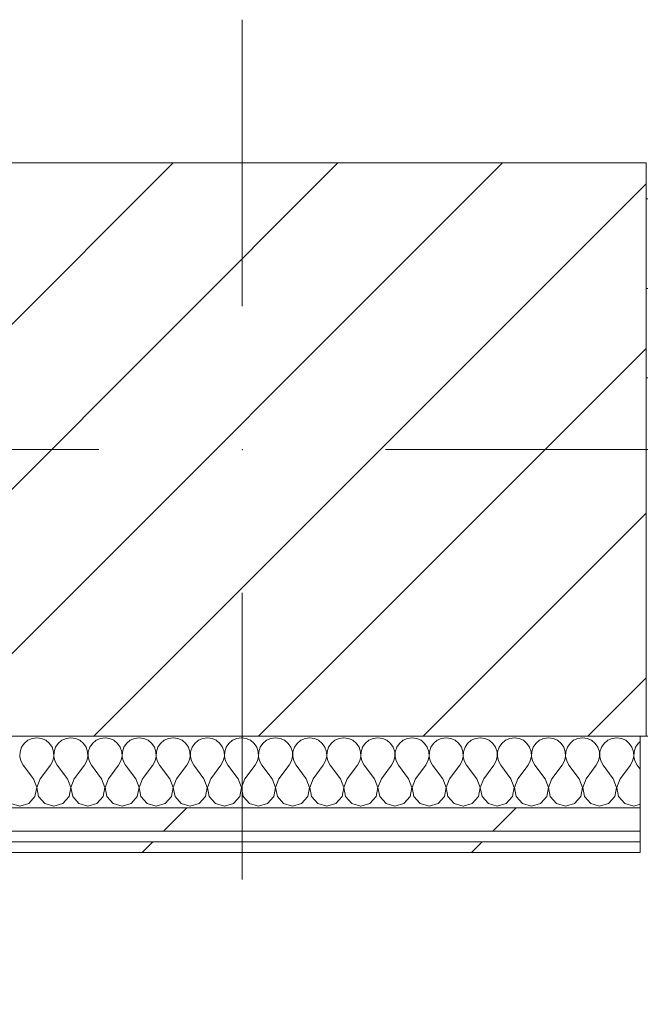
# Model space of a CAD drawing. Header units: millimetres. Extents: x -30280 to 19093, y -17460 to 4378.
# Tile 209 of 256: x -3648 to -3301, y -12489 to -11939. Entities that reach past the tile are written whole.
import ezdxf

# ---------------------------------------------------------------- set-up
doc = ezdxf.new("R2010")
doc.units = ezdxf.units.MM
doc.header["$MEASUREMENT"] = 0
doc.linetypes.add('Wipeout_Contour', pattern=[1000, 0, -1000])
for name, color, linetype in [('10_ESTR_Pilars', 7, 'Continuous'), ('12_FAÇ_Façana', 7, 'Continuous'), ('Nuevo_06_COT_Generals', 7, 'Continuous'), ('Nuevo_08_E_Envans secs', 7, 'Continuous'), ('Ventanas Archicad', 7, 'Continuous')]:
    doc.layers.add(name, color=color, linetype=linetype)
for name, color, linetype, lineweight in [('10_ESTR_Pilars_Pluma_Nº__20', 1, 'Continuous', 5), ('10_ESTR_Pilars_Pluma_Nº__28', 7, 'Continuous', 20), ('10_ESTR_Pilars_Pluma_Nº__42', 8, 'Continuous', 25), ('12_FAÇ_Façana_Pluma_Nº__1', 7, 'Continuous', 5), ('12_FAÇ_Façana_Pluma_Nº__7', 7, 'Continuous', 5), ('Nuevo_06_COT_Generals_Pluma_Nº__1', 7, 'Continuous', 5), ('Nuevo_08_E_Envans secs_Pluma_Nº__1', 7, 'Continuous', 5), ('Ventanas Archicad_Pluma_Nº__1', 7, 'Continuous', 5), ('Ventanas Archicad_Pluma_Nº__7', 7, 'Continuous', 5)]:
    doc.layers.add(name, color=color, linetype=linetype, lineweight=lineweight)
for name, color, linetype, lineweight, true_color in [('12_FAÇ_Façana_Pluma_Nº__102', 7, 'Continuous', 5, 0xcccccc), ('Nuevo_08_E_Envans secs_Pluma_Nº__102', 7, 'Continuous', 5, 0xcccccc), ('Nuevo_08_E_Envans secs_Pluma_Nº__171', 171, 'Continuous', 13, 0xaaaaff), ('Nuevo_08_E_Envans secs_Pluma_Nº__177', 7, 'Continuous', 15, 0xf7e046)]:
    doc.layers.add(name, color=color, linetype=linetype, lineweight=lineweight, true_color=true_color)
doc.styles.add('Estilo_Generado_1', font='txt')
doc.dimstyles.new('Estilo_Generado__2', dxfattribs={"dimtxt": 100, "dimasz": 38, "dimexe": 0.18, "dimexo": 300, "dimgap": 0, "dimtad": 1, "dimlfac": 0.001, "dimzin": 0, "dimdsep": 46, "dimtxsty": 'Estilo_Generado_1', "dimblk": 'ARROWHEAD_2', "dimblk1": 'ARROWHEAD_2', "dimblk2": 'ARROWHEAD_2', "dimcen": 0.09, "dimclrd": 7, "dimclre": 7, "dimclrt": 7, "dimadec": 0, "dimazin": 0, "dimtfac": 1, "dimtdec": 4, "dimtmove": 0, "dimatfit": 3, "dimfxl": 0, "dimtolj": 1, "dimtzin": 0, "dimarcsym": 0})
pattern_1 = [(45, (0, 0), (-183.848, 183.848), [195, -65]), (45, (7e-14, 183.85), (-183.8478, 183.8478), [195, -65])]

# ---------------------------------------------------------------- blocks, each defined once
blk = doc.blocks.new('Ventana Vertical Multi-Faja 27')
at = {"layer": 'Ventanas Archicad_Pluma_Nº__1', "color": 7, "linetype": 'Continuous', "lineweight": 5}
for p, q in [((-600, 50), (600, 50)), ((-600, 0), (-550, 0)), ((-550, -50), (-600, -50)), ((-600, -180), (-600, -155)), ((-600, -250), (600, -250))]:
    blk.add_line(p, q, dxfattribs=at)
at = {"layer": 'Ventanas Archicad_Pluma_Nº__7', "color": 7, "linetype": 'Continuous', "lineweight": 5}
for p, q in [((-600, 50), (-600, 30)), ((-600, 30), (-600, 0)), ((-600, 30), (-600, 0)), ((-600, 0), (-600, -50)), ((-600, 0), (-600, -50)), ((-600, 0), (-600, -50)), ((-600, 0), (-600, -50)), ((-600, -50), (-600, -80)), ((-600, -50), (-600, -80)), ((-600, -80), (-600, -155)), ((-600, -80), (-600, -155)), ((-600, -180), (-600, -230)), ((-600, -230), (-600, -250))]:
    blk.add_line(p, q, dxfattribs=at)
blk = doc.blocks.new('Muro_2_1', base_point=(-1681.11, -12338.98))
at = {"layer": '12_FAÇ_Façana', "linetype": 'Continuous', "lineweight": 0, "true_color": 0x000000}
h = blk.add_hatch(dxfattribs=at)
h.set_pattern_fill('Yeso_0001', color=18, style=0, pattern_type=2)
h.set_pattern_definition([(0, (0, 0), (0, 75), [0, -75])])
h.paths.add_polyline_path([(-3301.11, -12268.98), (-3301.11, -12243.98), (-3411.11, -12243.98), (-3411.11, -12268.98)])
at = {"layer": '12_FAÇ_Façana_Pluma_Nº__102', "linetype": 'Continuous', "lineweight": 0, "true_color": 0xe5e5e5}
blk.add_hatch(color=254, dxfattribs=at).paths.add_polyline_path([(-3411.11, -12168.98), (-3411.11, -12243.98), (-3301.11, -12243.98), (-3301.11, -12058.98)])
at = {"layer": '12_FAÇ_Façana_Pluma_Nº__1', "color": 7, "linetype": 'Continuous', "lineweight": 5}
for p, q in [((-3411.11, -12243.98), (-3411.11, -12268.98)), ((-3301.11, -12243.98), (-3411.11, -12243.98)), ((-3301.11, -12268.98), (-3301.11, -12243.98)), ((-3411.11, -12268.98), (-3301.11, -12268.98))]:
    blk.add_line(p, q, dxfattribs=at)
at = {"layer": '12_FAÇ_Façana_Pluma_Nº__7', "color": 7, "linetype": 'Continuous', "lineweight": 5}
for p, q in [((-3301.11, -12038.98), (-3301.11, -12058.98)), ((-3301.11, -12058.98), (-3301.11, -12088.98)), ((-3301.11, -12058.98), (-3301.11, -12088.98)), ((-3301.11, -12088.98), (-3301.11, -12138.98)), ((-3301.11, -12088.98), (-3301.11, -12138.98)), ((-3301.11, -12138.98), (-3301.11, -12168.98)), ((-3301.11, -12138.98), (-3301.11, -12168.98)), ((-3411.11, -12168.98), (-3411.11, -12243.98)), ((-3301.11, -12168.98), (-3301.11, -12243.98)), ((-3301.11, -12168.98), (-3301.11, -12243.98)), ((-3301.11, -12268.98), (-3301.11, -12318.98)), ((-3301.11, -12318.98), (-3301.11, -12338.98))]:
    blk.add_line(p, q, dxfattribs=at)
at = {"layer": 'Ventanas Archicad', "color": 253, "linetype": 'Continuous', "lineweight": 5, "true_color": 0xa4a4a6, "zscale": 1000}
blk.add_blockref('Ventana Vertical Multi-Faja 27', (-2701.11, -12088.98), dxfattribs=at)
blk = doc.blocks.new('*X470')
at = {"layer": 'Nuevo_08_E_Envans secs_Pluma_Nº__102', "color": 254, "linetype": 'Continuous', "lineweight": 5, "true_color": 0xcccccc}
for p, q in [((-3643.1, -12341.35), (-3645.13, -12343.03)), ((-3640.7, -12340.29), (-3643.1, -12341.35)), ((-3638.1, -12339.93), (-3640.7, -12340.29)), ((-3635.49, -12340.29), (-3638.1, -12339.93)), ((-3633.09, -12341.35), (-3635.49, -12340.29)), ((-3631.06, -12343.03), (-3633.09, -12341.35)), ((-3624.05, -12341.35), (-3626.08, -12343.03)), ((-3621.65, -12340.29), (-3624.05, -12341.35)), ((-3619.05, -12339.93), (-3621.65, -12340.29)), ((-3616.45, -12340.29), (-3619.05, -12339.93)), ((-3614.04, -12341.35), (-3616.45, -12340.29)), ((-3612.02, -12343.03), (-3614.04, -12341.35)), ((-3605.01, -12341.35), (-3607.03, -12343.03)), ((-3602.6, -12340.29), (-3605.01, -12341.35)), ((-3600, -12339.93), (-3602.6, -12340.29)), ((-3597.4, -12340.29), (-3600, -12339.93)), ((-3594.99, -12341.35), (-3597.4, -12340.29)), ((-3592.97, -12343.03), (-3594.99, -12341.35)), ((-3585.96, -12341.35), (-3587.98, -12343.03)), ((-3583.55, -12340.29), (-3585.96, -12341.35)), ((-3580.95, -12339.93), (-3583.55, -12340.29)), ((-3578.35, -12340.29), (-3580.95, -12339.93)), ((-3575.95, -12341.35), (-3578.35, -12340.29)), ((-3573.92, -12343.03), (-3575.95, -12341.35)), ((-3566.91, -12341.35), (-3568.94, -12343.03)), ((-3564.51, -12340.29), (-3566.91, -12341.35)), ((-3561.9, -12339.93), (-3564.51, -12340.29)), ((-3559.3, -12340.29), (-3561.9, -12339.93)), ((-3556.9, -12341.35), (-3559.3, -12340.29)), ((-3554.87, -12343.03), (-3556.9, -12341.35)), ((-3547.86, -12341.35), (-3549.89, -12343.03)), ((-3545.46, -12340.29), (-3547.86, -12341.35)), ((-3542.86, -12339.93), (-3545.46, -12340.29)), ((-3540.25, -12340.29), (-3542.86, -12339.93)), ((-3537.85, -12341.35), (-3540.25, -12340.29)), ((-3535.83, -12343.03), (-3537.85, -12341.35)), ((-3528.82, -12341.35), (-3530.84, -12343.03)), ((-3526.41, -12340.29), (-3528.82, -12341.35)), ((-3523.81, -12339.93), (-3526.41, -12340.29)), ((-3521.21, -12340.29), (-3523.81, -12339.93)), ((-3518.8, -12341.35), (-3521.21, -12340.29)), ((-3516.78, -12343.03), (-3518.8, -12341.35)), ((-3509.77, -12341.35), (-3511.79, -12343.03)), ((-3507.36, -12340.29), (-3509.77, -12341.35)), ((-3504.76, -12339.93), (-3507.36, -12340.29)), ((-3502.16, -12340.29), (-3504.76, -12339.93)), ((-3499.75, -12341.35), (-3502.16, -12340.29)), ((-3497.73, -12343.03), (-3499.75, -12341.35)), ((-3490.72, -12341.35), (-3492.74, -12343.03)), ((-3488.32, -12340.29), (-3490.72, -12341.35)), ((-3485.71, -12339.93), (-3488.32, -12340.29)), ((-3483.11, -12340.29), (-3485.71, -12339.93)), ((-3480.71, -12341.35), (-3483.11, -12340.29)), ((-3478.68, -12343.03), (-3480.71, -12341.35)), ((-3471.67, -12341.35), (-3473.7, -12343.03)), ((-3469.27, -12340.29), (-3471.67, -12341.35)), ((-3466.67, -12339.93), (-3469.27, -12340.29)), ((-3464.06, -12340.29), (-3466.67, -12339.93)), ((-3461.66, -12341.35), (-3464.06, -12340.29)), ((-3459.64, -12343.03), (-3461.66, -12341.35)), ((-3452.63, -12341.35), (-3454.65, -12343.03)), ((-3450.22, -12340.29), (-3452.63, -12341.35)), ((-3447.62, -12339.93), (-3450.22, -12340.29)), ((-3445.02, -12340.29), (-3447.62, -12339.93)), ((-3442.61, -12341.35), (-3445.02, -12340.29)), ((-3440.59, -12343.03), (-3442.61, -12341.35)), ((-3433.58, -12341.35), (-3435.6, -12343.03)), ((-3431.17, -12340.29), (-3433.58, -12341.35)), ((-3428.57, -12339.93), (-3431.17, -12340.29)), ((-3425.97, -12340.29), (-3428.57, -12339.93)), ((-3423.56, -12341.35), (-3425.97, -12340.29)), ((-3421.54, -12343.03), (-3423.56, -12341.35)), ((-3414.53, -12341.35), (-3416.55, -12343.03)), ((-3412.13, -12340.29), (-3414.53, -12341.35)), ((-3409.52, -12339.93), (-3412.13, -12340.29)), ((-3406.92, -12340.29), (-3409.52, -12339.93)), ((-3404.52, -12341.35), (-3406.92, -12340.29)), ((-3402.49, -12343.03), (-3404.52, -12341.35)), ((-3395.48, -12341.35), (-3397.51, -12343.03)), ((-3393.08, -12340.29), (-3395.48, -12341.35)), ((-3390.48, -12339.93), (-3393.08, -12340.29)), ((-3387.87, -12340.29), (-3390.48, -12339.93)), ((-3385.47, -12341.35), (-3387.87, -12340.29)), ((-3383.45, -12343.03), (-3385.47, -12341.35)), ((-3376.44, -12341.35), (-3378.46, -12343.03)), ((-3374.03, -12340.29), (-3376.44, -12341.35)), ((-3371.43, -12339.93), (-3374.03, -12340.29)), ((-3368.83, -12340.29), (-3371.43, -12339.93)), ((-3366.42, -12341.35), (-3368.83, -12340.29)), ((-3364.4, -12343.03), (-3366.42, -12341.35)), ((-3357.39, -12341.35), (-3359.41, -12343.03)), ((-3354.98, -12340.29), (-3357.39, -12341.35)), ((-3352.38, -12339.93), (-3354.98, -12340.29)), ((-3349.78, -12340.29), (-3352.38, -12339.93)), ((-3347.37, -12341.35), (-3349.78, -12340.29)), ((-3345.35, -12343.03), (-3347.37, -12341.35)), ((-3338.34, -12341.35), (-3340.36, -12343.03)), ((-3335.94, -12340.29), (-3338.34, -12341.35)), ((-3333.33, -12339.93), (-3335.94, -12340.29)), ((-3330.73, -12340.29), (-3333.33, -12339.93)), ((-3328.33, -12341.35), (-3330.73, -12340.29)), ((-3326.3, -12343.03), (-3328.33, -12341.35)), ((-3319.29, -12341.35), (-3321.32, -12343.03)), ((-3316.89, -12340.29), (-3319.29, -12341.35)), ((-3314.29, -12339.93), (-3316.89, -12340.29)), ((-3311.68, -12340.29), (-3314.29, -12339.93)), ((-3309.28, -12341.35), (-3311.68, -12340.29)), ((-3307.26, -12343.03), (-3309.28, -12341.35)), ((-3301.11, -12342.07), (-3302.27, -12343.03)), ((-3646.61, -12345.19), (-3647.45, -12347.68)), ((-3645.13, -12343.03), (-3646.61, -12345.19)), ((-3629.58, -12345.19), (-3631.06, -12343.03)), ((-3628.74, -12347.68), (-3629.58, -12345.19)), ((-3627.57, -12345.19), (-3628.41, -12347.68)), ((-3626.08, -12343.03), (-3627.57, -12345.19)), ((-3610.53, -12345.19), (-3612.02, -12343.03)), ((-3609.69, -12347.68), (-3610.53, -12345.19)), ((-3608.52, -12345.19), (-3609.36, -12347.68)), ((-3607.03, -12343.03), (-3608.52, -12345.19)), ((-3591.48, -12345.19), (-3592.97, -12343.03)), ((-3590.64, -12347.68), (-3591.48, -12345.19)), ((-3589.47, -12345.19), (-3590.31, -12347.68)), ((-3587.98, -12343.03), (-3589.47, -12345.19)), ((-3572.43, -12345.19), (-3573.92, -12343.03)), ((-3571.59, -12347.68), (-3572.43, -12345.19)), ((-3570.42, -12345.19), (-3571.26, -12347.68)), ((-3568.94, -12343.03), (-3570.42, -12345.19)), ((-3553.39, -12345.19), (-3554.87, -12343.03)), ((-3552.55, -12347.68), (-3553.39, -12345.19)), ((-3551.38, -12345.19), (-3552.22, -12347.68)), ((-3549.89, -12343.03), (-3551.38, -12345.19)), ((-3534.34, -12345.19), (-3535.83, -12343.03)), ((-3533.5, -12347.68), (-3534.34, -12345.19)), ((-3532.33, -12345.19), (-3533.17, -12347.68)), ((-3530.84, -12343.03), (-3532.33, -12345.19)), ((-3515.29, -12345.19), (-3516.78, -12343.03)), ((-3514.45, -12347.68), (-3515.29, -12345.19)), ((-3513.28, -12345.19), (-3514.12, -12347.68)), ((-3511.79, -12343.03), (-3513.28, -12345.19)), ((-3496.24, -12345.19), (-3497.73, -12343.03)), ((-3495.4, -12347.68), (-3496.24, -12345.19)), ((-3494.23, -12345.19), (-3495.07, -12347.68)), ((-3492.74, -12343.03), (-3494.23, -12345.19)), ((-3477.2, -12345.19), (-3478.68, -12343.03)), ((-3476.36, -12347.68), (-3477.2, -12345.19)), ((-3475.19, -12345.19), (-3476.02, -12347.68)), ((-3473.7, -12343.03), (-3475.19, -12345.19)), ((-3458.15, -12345.19), (-3459.64, -12343.03)), ((-3457.31, -12347.68), (-3458.15, -12345.19)), ((-3456.14, -12345.19), (-3456.98, -12347.68)), ((-3454.65, -12343.03), (-3456.14, -12345.19)), ((-3439.1, -12345.19), (-3440.59, -12343.03)), ((-3438.26, -12347.68), (-3439.1, -12345.19)), ((-3437.09, -12345.19), (-3437.93, -12347.68)), ((-3435.6, -12343.03), (-3437.09, -12345.19)), ((-3420.05, -12345.19), (-3421.54, -12343.03)), ((-3419.21, -12347.68), (-3420.05, -12345.19)), ((-3418.04, -12345.19), (-3418.88, -12347.68)), ((-3416.55, -12343.03), (-3418.04, -12345.19)), ((-3401.01, -12345.19), (-3402.49, -12343.03)), ((-3400.17, -12347.68), (-3401.01, -12345.19)), ((-3398.99, -12345.19), (-3399.83, -12347.68)), ((-3397.51, -12343.03), (-3398.99, -12345.19)), ((-3381.96, -12345.19), (-3383.45, -12343.03)), ((-3381.12, -12347.68), (-3381.96, -12345.19)), ((-3379.95, -12345.19), (-3380.79, -12347.68)), ((-3378.46, -12343.03), (-3379.95, -12345.19)), ((-3362.91, -12345.19), (-3364.4, -12343.03)), ((-3362.07, -12347.68), (-3362.91, -12345.19)), ((-3360.9, -12345.19), (-3361.74, -12347.68)), ((-3359.41, -12343.03), (-3360.9, -12345.19)), ((-3343.86, -12345.19), (-3345.35, -12343.03)), ((-3343.02, -12347.68), (-3343.86, -12345.19)), ((-3341.85, -12345.19), (-3342.69, -12347.68)), ((-3340.36, -12343.03), (-3341.85, -12345.19)), ((-3324.81, -12345.19), (-3326.3, -12343.03)), ((-3323.98, -12347.68), (-3324.81, -12345.19)), ((-3322.8, -12345.19), (-3323.64, -12347.68)), ((-3321.32, -12343.03), (-3322.8, -12345.19)), ((-3305.77, -12345.19), (-3307.26, -12343.03)), ((-3304.93, -12347.68), (-3305.77, -12345.19)), ((-3303.76, -12345.19), (-3304.6, -12347.68)), ((-3302.27, -12343.03), (-3303.76, -12345.19)), ((-3647.45, -12347.68), (-3647.58, -12350.31)), ((-3647.58, -12350.31), (-3646.99, -12352.87)), ((-3646.99, -12352.87), (-3645.71, -12355.17)), ((-3630.48, -12355.17), (-3629.2, -12352.87)), ((-3629.2, -12352.87), (-3628.61, -12350.31)), ((-3628.61, -12350.31), (-3628.74, -12347.68)), ((-3628.41, -12347.68), (-3628.53, -12350.31)), ((-3628.53, -12350.31), (-3627.94, -12352.87)), ((-3627.94, -12352.87), (-3626.67, -12355.17)), ((-3611.43, -12355.17), (-3610.16, -12352.87)), ((-3610.16, -12352.87), (-3609.56, -12350.31)), ((-3609.56, -12350.31), (-3609.69, -12347.68)), ((-3609.36, -12347.68), (-3609.49, -12350.31)), ((-3609.49, -12350.31), (-3608.89, -12352.87)), ((-3608.89, -12352.87), (-3607.62, -12355.17)), ((-3592.38, -12355.17), (-3591.11, -12352.87)), ((-3591.11, -12352.87), (-3590.51, -12350.31)), ((-3590.51, -12350.31), (-3590.64, -12347.68)), ((-3590.31, -12347.68), (-3590.44, -12350.31)), ((-3590.44, -12350.31), (-3589.84, -12352.87)), ((-3589.84, -12352.87), (-3588.57, -12355.17)), ((-3573.33, -12355.17), (-3572.06, -12352.87)), ((-3572.06, -12352.87), (-3571.47, -12350.31)), ((-3571.47, -12350.31), (-3571.59, -12347.68)), ((-3571.26, -12347.68), (-3571.39, -12350.31)), ((-3571.39, -12350.31), (-3570.8, -12352.87)), ((-3570.8, -12352.87), (-3569.52, -12355.17)), ((-3554.29, -12355.17), (-3553.01, -12352.87)), ((-3553.01, -12352.87), (-3552.42, -12350.31)), ((-3552.42, -12350.31), (-3552.55, -12347.68)), ((-3552.22, -12347.68), (-3552.34, -12350.31)), ((-3552.34, -12350.31), (-3551.75, -12352.87)), ((-3551.75, -12352.87), (-3550.48, -12355.17)), ((-3535.24, -12355.17), (-3533.97, -12352.87)), ((-3533.97, -12352.87), (-3533.37, -12350.31)), ((-3533.37, -12350.31), (-3533.5, -12347.68)), ((-3533.17, -12347.68), (-3533.29, -12350.31)), ((-3533.29, -12350.31), (-3532.7, -12352.87)), ((-3532.7, -12352.87), (-3531.43, -12355.17)), ((-3516.19, -12355.17), (-3514.92, -12352.87)), ((-3514.92, -12352.87), (-3514.32, -12350.31)), ((-3514.32, -12350.31), (-3514.45, -12347.68)), ((-3514.12, -12347.68), (-3514.25, -12350.31)), ((-3514.25, -12350.31), (-3513.65, -12352.87)), ((-3513.65, -12352.87), (-3512.38, -12355.17)), ((-3497.14, -12355.17), (-3495.87, -12352.87)), ((-3495.87, -12352.87), (-3495.28, -12350.31)), ((-3495.28, -12350.31), (-3495.4, -12347.68)), ((-3495.07, -12347.68), (-3495.2, -12350.31)), ((-3495.2, -12350.31), (-3494.6, -12352.87)), ((-3494.6, -12352.87), (-3493.33, -12355.17)), ((-3478.1, -12355.17), (-3476.82, -12352.87)), ((-3476.82, -12352.87), (-3476.23, -12350.31)), ((-3476.23, -12350.31), (-3476.36, -12347.68)), ((-3476.02, -12347.68), (-3476.15, -12350.31)), ((-3476.15, -12350.31), (-3475.56, -12352.87)), ((-3475.56, -12352.87), (-3474.29, -12355.17)), ((-3459.05, -12355.17), (-3457.78, -12352.87)), ((-3457.78, -12352.87), (-3457.18, -12350.31)), ((-3457.18, -12350.31), (-3457.31, -12347.68)), ((-3456.98, -12347.68), (-3457.1, -12350.31)), ((-3457.1, -12350.31), (-3456.51, -12352.87)), ((-3456.51, -12352.87), (-3455.24, -12355.17)), ((-3440, -12355.17), (-3438.73, -12352.87)), ((-3438.73, -12352.87), (-3438.13, -12350.31)), ((-3438.13, -12350.31), (-3438.26, -12347.68)), ((-3437.93, -12347.68), (-3438.06, -12350.31)), ((-3438.06, -12350.31), (-3437.46, -12352.87)), ((-3437.46, -12352.87), (-3436.19, -12355.17)), ((-3420.95, -12355.17), (-3419.68, -12352.87)), ((-3419.68, -12352.87), (-3419.09, -12350.31)), ((-3419.09, -12350.31), (-3419.21, -12347.68)), ((-3418.88, -12347.68), (-3419.01, -12350.31)), ((-3419.01, -12350.31), (-3418.41, -12352.87)), ((-3418.41, -12352.87), (-3417.14, -12355.17)), ((-3401.9, -12355.17), (-3400.63, -12352.87)), ((-3400.63, -12352.87), (-3400.04, -12350.31)), ((-3400.04, -12350.31), (-3400.17, -12347.68)), ((-3399.83, -12347.68), (-3399.96, -12350.31)), ((-3399.96, -12350.31), (-3399.37, -12352.87)), ((-3399.37, -12352.87), (-3398.1, -12355.17)), ((-3382.86, -12355.17), (-3381.59, -12352.87)), ((-3381.59, -12352.87), (-3380.99, -12350.31)), ((-3380.99, -12350.31), (-3381.12, -12347.68)), ((-3380.79, -12347.68), (-3380.91, -12350.31)), ((-3380.91, -12350.31), (-3380.32, -12352.87)), ((-3380.32, -12352.87), (-3379.05, -12355.17)), ((-3363.81, -12355.17), (-3362.54, -12352.87)), ((-3362.54, -12352.87), (-3361.94, -12350.31)), ((-3361.94, -12350.31), (-3362.07, -12347.68)), ((-3361.74, -12347.68), (-3361.87, -12350.31)), ((-3361.87, -12350.31), (-3361.27, -12352.87)), ((-3361.27, -12352.87), (-3360, -12355.17)), ((-3344.76, -12355.17), (-3343.49, -12352.87)), ((-3343.49, -12352.87), (-3342.9, -12350.31)), ((-3342.9, -12350.31), (-3343.02, -12347.68)), ((-3342.69, -12347.68), (-3342.82, -12350.31)), ((-3342.82, -12350.31), (-3342.22, -12352.87)), ((-3342.22, -12352.87), (-3340.95, -12355.17)), ((-3325.71, -12355.17), (-3324.44, -12352.87)), ((-3324.44, -12352.87), (-3323.85, -12350.31)), ((-3323.85, -12350.31), (-3323.98, -12347.68)), ((-3323.64, -12347.68), (-3323.77, -12350.31)), ((-3323.77, -12350.31), (-3323.18, -12352.87)), ((-3323.18, -12352.87), (-3321.9, -12355.17)), ((-3306.67, -12355.17), (-3305.4, -12352.87)), ((-3305.4, -12352.87), (-3304.8, -12350.31)), ((-3304.8, -12350.31), (-3304.93, -12347.68)), ((-3304.6, -12347.68), (-3304.72, -12350.31)), ((-3304.72, -12350.31), (-3304.13, -12352.87)), ((-3304.13, -12352.87), (-3302.86, -12355.17)), ((-3640, -12362.79), (-3645.71, -12355.17)), ((-3636.19, -12362.79), (-3630.48, -12355.17)), ((-3620.95, -12362.79), (-3626.67, -12355.17)), ((-3617.14, -12362.79), (-3611.43, -12355.17)), ((-3601.9, -12362.79), (-3607.62, -12355.17)), ((-3598.1, -12362.79), (-3592.38, -12355.17)), ((-3582.86, -12362.79), (-3588.57, -12355.17)), ((-3579.05, -12362.79), (-3573.33, -12355.17)), ((-3563.81, -12362.79), (-3569.52, -12355.17)), ((-3560, -12362.79), (-3554.29, -12355.17)), ((-3544.76, -12362.79), (-3550.48, -12355.17)), ((-3540.95, -12362.79), (-3535.24, -12355.17)), ((-3525.71, -12362.79), (-3531.43, -12355.17)), ((-3521.9, -12362.79), (-3516.19, -12355.17)), ((-3506.67, -12362.79), (-3512.38, -12355.17)), ((-3502.86, -12362.79), (-3497.14, -12355.17)), ((-3487.62, -12362.79), (-3493.33, -12355.17)), ((-3483.81, -12362.79), (-3478.1, -12355.17)), ((-3468.57, -12362.79), (-3474.29, -12355.17)), ((-3464.76, -12362.79), (-3459.05, -12355.17)), ((-3449.52, -12362.79), (-3455.24, -12355.17)), ((-3445.71, -12362.79), (-3440, -12355.17)), ((-3430.48, -12362.79), (-3436.19, -12355.17)), ((-3426.67, -12362.79), (-3420.95, -12355.17)), ((-3411.43, -12362.79), (-3417.14, -12355.17)), ((-3407.62, -12362.79), (-3401.9, -12355.17)), ((-3392.38, -12362.79), (-3398.1, -12355.17)), ((-3388.57, -12362.79), (-3382.86, -12355.17)), ((-3373.33, -12362.79), (-3379.05, -12355.17)), ((-3369.52, -12362.79), (-3363.81, -12355.17)), ((-3354.29, -12362.79), (-3360, -12355.17)), ((-3350.48, -12362.79), (-3344.76, -12355.17)), ((-3335.24, -12362.79), (-3340.95, -12355.17)), ((-3331.43, -12362.79), (-3325.71, -12355.17)), ((-3316.19, -12362.79), (-3321.9, -12355.17)), ((-3312.38, -12362.79), (-3306.67, -12355.17)), ((-3301.11, -12357.5), (-3302.86, -12355.17)), ((-3638.13, -12367.64), (-3640, -12362.79)), ((-3636.19, -12362.79), (-3638.06, -12367.64)), ((-3619.09, -12367.64), (-3620.95, -12362.79)), ((-3617.14, -12362.79), (-3619.01, -12367.64)), ((-3600.04, -12367.64), (-3601.9, -12362.79)), ((-3598.1, -12362.79), (-3599.96, -12367.64)), ((-3580.99, -12367.64), (-3582.86, -12362.79)), ((-3579.05, -12362.79), (-3580.91, -12367.64)), ((-3561.94, -12367.64), (-3563.81, -12362.79)), ((-3560, -12362.79), (-3561.87, -12367.64)), ((-3542.9, -12367.64), (-3544.76, -12362.79)), ((-3540.95, -12362.79), (-3542.82, -12367.64)), ((-3523.85, -12367.64), (-3525.71, -12362.79)), ((-3521.9, -12362.79), (-3523.77, -12367.64)), ((-3504.8, -12367.64), (-3506.67, -12362.79)), ((-3502.86, -12362.79), (-3504.72, -12367.64)), ((-3485.75, -12367.64), (-3487.62, -12362.79)), ((-3483.81, -12362.79), (-3485.68, -12367.64)), ((-3466.71, -12367.64), (-3468.57, -12362.79)), ((-3464.76, -12362.79), (-3466.63, -12367.64)), ((-3447.66, -12367.64), (-3449.52, -12362.79)), ((-3445.71, -12362.79), (-3447.58, -12367.64)), ((-3428.61, -12367.64), (-3430.48, -12362.79)), ((-3426.67, -12362.79), (-3428.53, -12367.64)), ((-3409.56, -12367.64), (-3411.43, -12362.79)), ((-3407.62, -12362.79), (-3409.49, -12367.64)), ((-3390.51, -12367.64), (-3392.38, -12362.79)), ((-3388.57, -12362.79), (-3390.44, -12367.64)), ((-3371.47, -12367.64), (-3373.33, -12362.79)), ((-3369.52, -12362.79), (-3371.39, -12367.64)), ((-3352.42, -12367.64), (-3354.29, -12362.79)), ((-3350.48, -12362.79), (-3352.34, -12367.64)), ((-3333.37, -12367.64), (-3335.24, -12362.79)), ((-3331.43, -12362.79), (-3333.29, -12367.64)), ((-3314.32, -12367.64), (-3316.19, -12362.79)), ((-3312.38, -12362.79), (-3314.25, -12367.64)), ((-3639.1, -12372.76), (-3638.13, -12367.64)), ((-3638.06, -12367.64), (-3637.09, -12372.76)), ((-3620.05, -12372.76), (-3619.09, -12367.64)), ((-3619.01, -12367.64), (-3618.04, -12372.76)), ((-3601.01, -12372.76), (-3600.04, -12367.64)), ((-3599.96, -12367.64), (-3598.99, -12372.76)), ((-3581.96, -12372.76), (-3580.99, -12367.64)), ((-3580.91, -12367.64), (-3579.95, -12372.76)), ((-3562.91, -12372.76), (-3561.94, -12367.64)), ((-3561.87, -12367.64), (-3560.9, -12372.76)), ((-3543.86, -12372.76), (-3542.9, -12367.64)), ((-3542.82, -12367.64), (-3541.85, -12372.76)), ((-3524.81, -12372.76), (-3523.85, -12367.64)), ((-3523.77, -12367.64), (-3522.8, -12372.76)), ((-3505.77, -12372.76), (-3504.8, -12367.64)), ((-3504.72, -12367.64), (-3503.76, -12372.76)), ((-3486.72, -12372.76), (-3485.75, -12367.64)), ((-3485.68, -12367.64), (-3484.71, -12372.76)), ((-3467.67, -12372.76), (-3466.71, -12367.64)), ((-3466.63, -12367.64), (-3465.66, -12372.76)), ((-3448.62, -12372.76), (-3447.66, -12367.64)), ((-3447.58, -12367.64), (-3446.61, -12372.76)), ((-3429.58, -12372.76), (-3428.61, -12367.64)), ((-3428.53, -12367.64), (-3427.57, -12372.76)), ((-3410.53, -12372.76), (-3409.56, -12367.64)), ((-3409.49, -12367.64), (-3408.52, -12372.76)), ((-3391.48, -12372.76), (-3390.51, -12367.64)), ((-3390.44, -12367.64), (-3389.47, -12372.76)), ((-3372.43, -12372.76), (-3371.47, -12367.64)), ((-3371.39, -12367.64), (-3370.42, -12372.76)), ((-3353.39, -12372.76), (-3352.42, -12367.64)), ((-3352.34, -12367.64), (-3351.38, -12372.76)), ((-3334.34, -12372.76), (-3333.37, -12367.64)), ((-3333.29, -12367.64), (-3332.33, -12372.76)), ((-3315.29, -12372.76), (-3314.32, -12367.64)), ((-3314.25, -12367.64), (-3313.28, -12372.76)), ((-3642.61, -12376.6), (-3639.1, -12372.76)), ((-3637.09, -12372.76), (-3633.58, -12376.6)), ((-3623.56, -12376.6), (-3620.05, -12372.76)), ((-3618.04, -12372.76), (-3614.53, -12376.6)), ((-3604.52, -12376.6), (-3601.01, -12372.76)), ((-3598.99, -12372.76), (-3595.48, -12376.6)), ((-3585.47, -12376.6), (-3581.96, -12372.76)), ((-3579.95, -12372.76), (-3576.44, -12376.6)), ((-3566.42, -12376.6), (-3562.91, -12372.76)), ((-3560.9, -12372.76), (-3557.39, -12376.6)), ((-3547.37, -12376.6), (-3543.86, -12372.76)), ((-3541.85, -12372.76), (-3538.34, -12376.6)), ((-3528.33, -12376.6), (-3524.81, -12372.76)), ((-3522.8, -12372.76), (-3519.29, -12376.6)), ((-3509.28, -12376.6), (-3505.77, -12372.76)), ((-3503.76, -12372.76), (-3500.25, -12376.6)), ((-3490.23, -12376.6), (-3486.72, -12372.76)), ((-3484.71, -12372.76), (-3481.2, -12376.6)), ((-3471.18, -12376.6), (-3467.67, -12372.76)), ((-3465.66, -12372.76), (-3462.15, -12376.6)), ((-3452.14, -12376.6), (-3448.62, -12372.76)), ((-3446.61, -12372.76), (-3443.1, -12376.6)), ((-3433.09, -12376.6), (-3429.58, -12372.76)), ((-3427.57, -12372.76), (-3424.05, -12376.6)), ((-3414.04, -12376.6), (-3410.53, -12372.76)), ((-3408.52, -12372.76), (-3405.01, -12376.6)), ((-3394.99, -12376.6), (-3391.48, -12372.76)), ((-3389.47, -12372.76), (-3385.96, -12376.6)), ((-3375.95, -12376.6), (-3372.43, -12372.76)), ((-3370.42, -12372.76), (-3366.91, -12376.6)), ((-3356.9, -12376.6), (-3353.39, -12372.76)), ((-3351.38, -12372.76), (-3347.86, -12376.6)), ((-3337.85, -12376.6), (-3334.34, -12372.76)), ((-3332.33, -12372.76), (-3328.82, -12376.6)), ((-3318.8, -12376.6), (-3315.29, -12372.76)), ((-3313.28, -12372.76), (-3309.77, -12376.6)), ((-3652.63, -12376.6), (-3647.62, -12378.02)), ((-3647.62, -12378.02), (-3642.61, -12376.6)), ((-3633.58, -12376.6), (-3628.57, -12378.02)), ((-3628.57, -12378.02), (-3623.56, -12376.6)), ((-3614.53, -12376.6), (-3609.52, -12378.02)), ((-3609.52, -12378.02), (-3604.52, -12376.6)), ((-3595.48, -12376.6), (-3590.48, -12378.02)), ((-3590.48, -12378.02), (-3585.47, -12376.6)), ((-3576.44, -12376.6), (-3571.43, -12378.02)), ((-3571.43, -12378.02), (-3566.42, -12376.6)), ((-3557.39, -12376.6), (-3552.38, -12378.02)), ((-3552.38, -12378.02), (-3547.37, -12376.6)), ((-3538.34, -12376.6), (-3533.33, -12378.02)), ((-3533.33, -12378.02), (-3528.33, -12376.6)), ((-3519.29, -12376.6), (-3514.29, -12378.02)), ((-3514.29, -12378.02), (-3509.28, -12376.6)), ((-3500.25, -12376.6), (-3495.24, -12378.02)), ((-3495.24, -12378.02), (-3490.23, -12376.6)), ((-3481.2, -12376.6), (-3476.19, -12378.02)), ((-3476.19, -12378.02), (-3471.18, -12376.6)), ((-3462.15, -12376.6), (-3457.14, -12378.02)), ((-3457.14, -12378.02), (-3452.14, -12376.6)), ((-3443.1, -12376.6), (-3438.1, -12378.02)), ((-3438.1, -12378.02), (-3433.09, -12376.6)), ((-3424.05, -12376.6), (-3419.05, -12378.02)), ((-3419.05, -12378.02), (-3414.04, -12376.6)), ((-3405.01, -12376.6), (-3400, -12378.02)), ((-3400, -12378.02), (-3394.99, -12376.6)), ((-3385.96, -12376.6), (-3380.95, -12378.02)), ((-3380.95, -12378.02), (-3375.95, -12376.6)), ((-3366.91, -12376.6), (-3361.9, -12378.02)), ((-3361.9, -12378.02), (-3356.9, -12376.6)), ((-3347.86, -12376.6), (-3342.86, -12378.02)), ((-3342.86, -12378.02), (-3337.85, -12376.6)), ((-3328.82, -12376.6), (-3323.81, -12378.02)), ((-3323.81, -12378.02), (-3318.8, -12376.6)), ((-3309.77, -12376.6), (-3304.76, -12378.02)), ((-3304.76, -12378.02), (-3301.11, -12376.99))]:
    blk.add_line(p, q, dxfattribs=at)
blk = doc.blocks.new('Muro_126_1', base_point=(-5836.11, -12403.98))
at = {"color": 254, "linetype": 'Wipeout_Contour', "lineweight": 0, "ltscale": 53018.862668}
blk.add_wipeout([(-5836.11, -12391.98), (-3301.11, -12391.98), (-3301.11, -12378.98), (-5836.11, -12378.98)], dxfattribs=at).dxf.layer = 'Nuevo_08_E_Envans secs'
at = {"color": 254, "linetype": 'Wipeout_Contour', "lineweight": 0, "ltscale": 53076.863773}
blk.add_wipeout([(-5836.11, -12403.98), (-3301.11, -12403.98), (-3301.11, -12397.98), (-5836.11, -12397.98)], dxfattribs=at).dxf.layer = 'Nuevo_08_E_Envans secs'
at = {"layer": 'Nuevo_08_E_Envans secs_Pluma_Nº__171', "linetype": 'Continuous', "lineweight": 13, "true_color": 0xaaaaff}
h = blk.add_hatch(dxfattribs=at)
h.set_pattern_fill('Panellat_HPL_0001', color=161, style=0, pattern_type=2)
h.set_pattern_definition(pattern_1)
h.paths.add_polyline_path([(-5836.11, -12403.98), (-3301.11, -12403.98), (-3301.11, -12397.98), (-5836.11, -12397.98)])
at = {"layer": 'Nuevo_08_E_Envans secs_Pluma_Nº__177', "linetype": 'Continuous', "lineweight": 15, "true_color": 0xf7e046}
h = blk.add_hatch(dxfattribs=at)
h.set_pattern_fill('Panellat_HPL_0001', color=53, style=0, pattern_type=2)
h.set_pattern_definition(pattern_1)
h.paths.add_polyline_path([(-5836.11, -12391.98), (-3301.11, -12391.98), (-3301.11, -12378.98), (-5836.11, -12378.98)])
at = {"layer": 'Nuevo_08_E_Envans secs_Pluma_Nº__1', "color": 7, "linetype": 'Continuous', "lineweight": 5}
for p, q in [((-5836.11, -12378.98), (-3301.11, -12378.98)), ((-5836.11, -12391.98), (-3301.11, -12391.98)), ((-5836.11, -12397.98), (-3301.11, -12397.98))]:
    blk.add_line(p, q, dxfattribs=at)
at = {"layer": 'Nuevo_08_E_Envans secs_Pluma_Nº__1', "color": 7, "linetype": 'Continuous', "lineweight": 5, "flags": 128}
for points in [[(-3301.11, -12378.98), (-3301.11, -12338.98)], [(-3301.11, -12391.98), (-3301.11, -12378.98)], [(-3301.11, -12397.98), (-3301.11, -12391.98)], [(-3301.11, -12403.98), (-3301.11, -12397.98)], [(-5836.11, -12403.98), (-3301.11, -12403.98)]]:
    blk.add_lwpolyline(points, dxfattribs=at)
at = {"layer": 'Nuevo_08_E_Envans secs', "color": 7, "lineweight": 20}
blk.add_blockref('*X470', (0, 0), dxfattribs=at)
blk = doc.blocks.new('Pilar_14_1', base_point=(-3523.39, -12178.98))
at = {"color": 254, "linetype": 'Wipeout_Contour', "lineweight": 0, "ltscale": 50721.287343}
blk.add_wipeout([(-3748.89, -12338.98), (-3297.89, -12338.98), (-3297.89, -12018.98), (-3748.89, -12018.98)], dxfattribs=at).dxf.layer = '10_ESTR_Pilars'
at = {"layer": '10_ESTR_Pilars_Pluma_Nº__42', "linetype": 'Continuous', "lineweight": 25}
h = blk.add_hatch(dxfattribs=at)
h.set_pattern_fill('00_GCT_trama_45º_e1_400__05', color=8, style=0, pattern_type=2)
h.set_pattern_definition([(45, (0, 0), (-45.96194, 45.96194), [])])
h.paths.add_polyline_path([(-3748.89, -12338.98), (-3297.89, -12338.98), (-3297.89, -12018.98), (-3748.89, -12018.98)])
at = {"layer": '10_ESTR_Pilars_Pluma_Nº__20', "color": 1, "linetype": 'Continuous', "lineweight": 5}
for p, q in [((-3523.39, -12098.98), (-3523.39, -11938.98)), ((-3603.39, -12178.98), (-3828.89, -12178.98)), ((-3443.39, -12178.98), (-3217.89, -12178.98)), ((-3523.39, -12258.98), (-3523.39, -12418.98))]:
    blk.add_line(p, q, dxfattribs=at)
blk.add_point((-3523.39, -12178.98), dxfattribs=at)
at = {"layer": '10_ESTR_Pilars_Pluma_Nº__28', "color": 7, "linetype": 'Continuous', "lineweight": 20, "flags": 128}
blk.add_lwpolyline([(-3748.89, -12338.98), (-3297.89, -12338.98), (-3297.89, -12018.98), (-3748.89, -12018.98)], close=True, dxfattribs=at)
blk = doc.blocks.new('*D665')
at = {"layer": 'Nuevo_06_COT_Generals_Pluma_Nº__1', "color": 7, "linetype": 'Continuous', "lineweight": 5}
for p, q in [((-3048.12, -12338.98), (-3048.12, -12314.53)), ((-3023.12, -12353.41), (-3073.12, -12324.54)), ((-3010.62, -12338.98), (-3085.62, -12338.98)), ((-3048.12, -13808.56), (-3048.12, -12338.98)), ((-3073.12, -13794.13), (-3023.12, -13822.99)), ((-3010.62, -13808.56), (-3514.09, -13808.56))]:
    blk.add_line(p, q, dxfattribs=at)
at = {"layer": 'Nuevo_06_COT_Generals_Pluma_Nº__1', "color": 7, "lineweight": 5, "insert": (-3068.12, -13211.15), "char_height": 100, "attachment_point": 7, "rotation": 90, "style": 'Estilo_Generado_1'}
blk.add_mtext('\\A1;{\\pql;\\fGotham Book|b0|i0|c0|p0;\\W1.000000;1,47}', dxfattribs=at)
blk = doc.blocks.new('ARROWHEAD_2')
at = {"color": 0, "linetype": 'Continuous', "lineweight": 0}
for p, q in [((-0.378, -0.655), (0.378, 0.655)), ((0, 0), (-1, 0))]:
    blk.add_line(p, q, dxfattribs=at)

msp = doc.modelspace()

# ---------------------------------------------------------------- block references
at = {"layer": '12_FAÇ_Façana', "color": 7, "lineweight": 20}
msp.add_blockref('Muro_2_1', (-1681.109, -12338.976), dxfattribs=at)

# ---------------------------------------------------------------- next in the draw order: block references
at = {"layer": 'Nuevo_08_E_Envans secs', "color": 7, "lineweight": 20}
msp.add_blockref('Muro_126_1', (-5836.109, -12403.976), dxfattribs=at)

# ---------------------------------------------------------------- next in the draw order: block references
at = {"layer": '10_ESTR_Pilars', "color": 7, "lineweight": 20}
msp.add_blockref('Pilar_14_1', (-3523.394, -12178.976), dxfattribs=at)

# ---------------------------------------------------------------- next in the draw order: dimensions: what is measured, and where the dimension line sits
at = {"layer": 'Nuevo_06_COT_Generals', "color": 7, "linetype": 'Continuous', "lineweight": 5}
dim = msp.add_linear_dim(base=(-3048.117, -12338.976), p1=(-3936.087, -13808.561), p2=(-3301.109, -12338.976), angle=90, dimstyle='Estilo_Generado__2', dxfattribs=at)
dim.commit()
dim.dimension.update_dxf_attribs({"geometry": '*D665', "text_midpoint": (-3118.117, -13081.696), "dimtype": 160, "text_rotation": 90})

doc.saveas('drawing.dxf')
